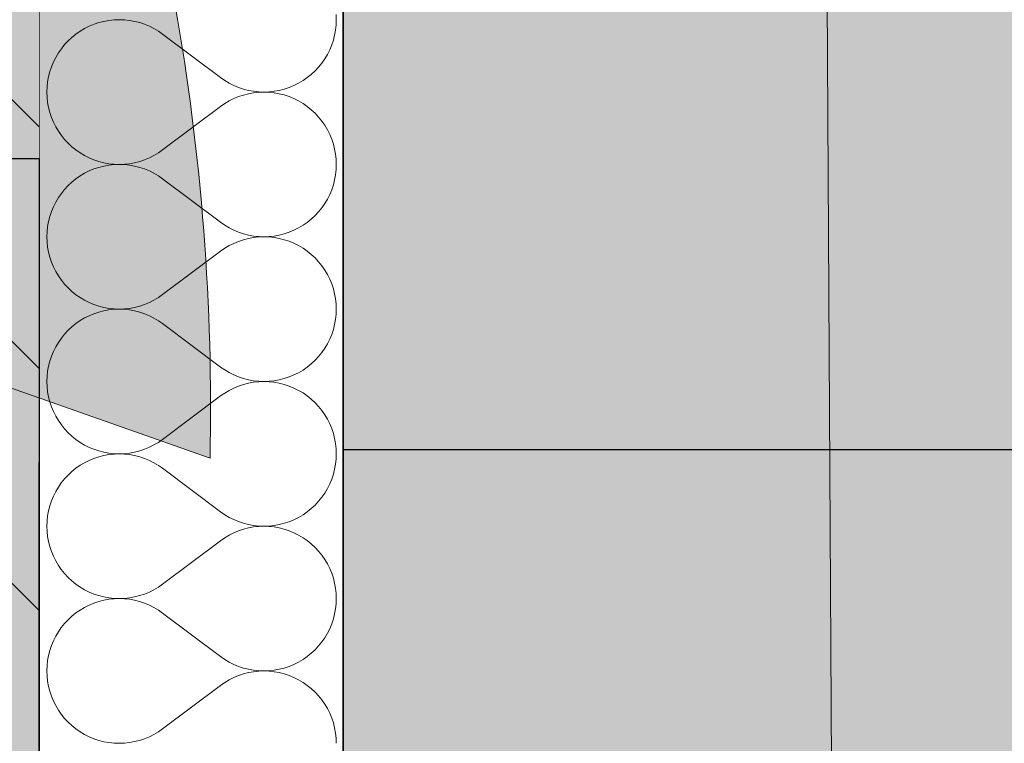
# Model space of a CAD drawing. Header units: millimetres. Extents: x -40276 to 214973, y -147941 to 35228.
# Tile 216 of 256: x -332 to 186, y 12152 to 12533. Entities that reach past the tile are written whole.
import ezdxf

# ---------------------------------------------------------------- set-up
doc = ezdxf.new("R2010")
doc.units = ezdxf.units.MM
doc.header["$MEASUREMENT"] = 0
doc.linetypes.add('Wipeout_Contour', pattern=[1000, 0, -1000])
for name, color, linetype in [('1._POHLED ZÁPADNÍ_2_0_plochy', 7, 'Continuous'), ('1._POHLED ZÁPADNÍ_2_akustické prvky', 7, 'Continuous'), ('1._POHLED ZÁPADNÍ_2_BT_ortho', 7, 'Continuous'), ('1._POHLED ZÁPADNÍ_2_Konstrukce - nosné', 7, 'Continuous'), ('1._POHLED ZÁPADNÍ_2_Kresby a obrázky', 7, 'Continuous'), ('1._POHLED ZÁPADNÍ_2_Nové_Konstrukce - nenosné', 7, 'Continuous'), ('1._POHLED ZÁPADNÍ_2_Nové_Výplně - Povrchové', 7, 'Continuous'), ('1._POHLED ZÁPADNÍ_2_Nové_Výplně – Řezové', 7, 'Continuous'), ('1._POHLED ZÁPADNÍ_2_Situace - terén', 7, 'Continuous'), ('1._POHLED ZÁPADNÍ_2_TZB - elektroinstalace', 7, 'Continuous'), ('1._POHLED ZÁPADNÍ_2_Výplně – Řezové', 7, 'Continuous')]:
    doc.layers.add(name, color=color, linetype=linetype)
doc.linetypes.add('Elektřina - Sdělovací kabely - CETIN', pattern='A,0,[6,C.3 Koordinační situační výkres1.Shx,S=0.238095,R=0,X=0,Y=-3.25261e-19],-33,0', length=33)

# ---------------------------------------------------------------- blocks, each defined once
blk = doc.blocks.new('*X16', base_point=(-42174.69, -26223.67))
at = {"layer": '1._POHLED ZÁPADNÍ_2_Nové_Výplně – Řezové', "color": 21, "linetype": 'Continuous', "lineweight": 20, "true_color": 0xffaaaa}
for p, q in [((-165.39, 12533.34), (-165.49, 12536.06)), ((-292.97, 12530.94), (-295.49, 12529.91)), ((-290.39, 12531.8), (-292.97, 12530.94)), ((-287.76, 12532.47), (-290.39, 12531.8)), ((-285.08, 12532.96), (-287.76, 12532.47)), ((-282.37, 12533.24), (-285.08, 12532.96)), ((-279.65, 12533.34), (-282.37, 12533.24)), ((-276.94, 12533.24), (-279.65, 12533.34)), ((-274.23, 12532.95), (-276.94, 12533.24)), ((-271.55, 12532.46), (-274.23, 12532.95)), ((-268.92, 12531.79), (-271.55, 12532.46)), ((-266.34, 12530.93), (-268.92, 12531.79)), ((-263.83, 12529.88), (-266.34, 12530.93)), ((-165.78, 12527.91), (-165.49, 12530.62)), ((-165.49, 12530.62), (-165.39, 12533.34)), ((-302.5, 12525.75), (-304.62, 12524.04)), ((-300.26, 12527.3), (-302.5, 12525.75)), ((-297.92, 12528.69), (-300.26, 12527.3)), ((-295.49, 12529.91), (-297.92, 12528.69)), ((-261.39, 12528.66), (-263.83, 12529.88)), ((-259.06, 12527.27), (-261.39, 12528.66)), ((-256.82, 12525.72), (-259.06, 12527.27)), ((-226.35, 12502.86), (-256.82, 12525.72)), ((-166.26, 12525.24), (-165.78, 12527.91)), ((-308.46, 12520.2), (-310.17, 12518.08)), ((-306.61, 12522.19), (-308.46, 12520.2)), ((-304.62, 12524.04), (-306.61, 12522.19)), ((-167.8, 12520.02), (-166.94, 12522.6)), ((-166.94, 12522.6), (-166.26, 12525.24)), ((-311.72, 12515.85), (-313.11, 12513.51)), ((-310.17, 12518.08), (-311.72, 12515.85)), ((-171.45, 12512.73), (-170.06, 12515.07)), ((-170.06, 12515.07), (-168.84, 12517.51)), ((-168.84, 12517.51), (-167.8, 12520.02)), ((-314.33, 12511.08), (-315.37, 12508.56)), ((-313.11, 12513.51), (-314.33, 12511.08)), ((-174.71, 12508.38), (-173, 12510.5)), ((-173, 12510.5), (-171.45, 12512.73)), ((-316.23, 12505.98), (-316.9, 12503.35)), ((-315.37, 12508.56), (-316.23, 12505.98)), ((-178.55, 12504.54), (-176.56, 12506.39)), ((-176.56, 12506.39), (-174.71, 12508.38)), ((-317.39, 12500.67), (-317.68, 12497.96)), ((-316.9, 12503.35), (-317.39, 12500.67)), ((-226.35, 12502.86), (-224.11, 12501.31)), ((-224.11, 12501.31), (-221.77, 12499.92)), ((-221.77, 12499.92), (-219.34, 12498.7)), ((-187.68, 12498.68), (-185.25, 12499.89)), ((-185.25, 12499.89), (-182.91, 12501.28)), ((-182.91, 12501.28), (-180.67, 12502.83)), ((-180.67, 12502.83), (-178.55, 12504.54)), ((-317.68, 12497.96), (-317.77, 12495.25)), ((-317.77, 12495.25), (-317.68, 12492.53)), ((-219.34, 12498.7), (-216.83, 12497.66)), ((-216.83, 12497.66), (-214.25, 12496.79)), ((-214.25, 12496.79), (-211.61, 12496.12)), ((-211.61, 12494.37), (-214.25, 12493.69)), ((-211.61, 12496.12), (-208.94, 12495.63)), ((-208.94, 12494.85), (-211.61, 12494.37)), ((-208.94, 12495.63), (-206.23, 12495.34)), ((-206.23, 12495.14), (-208.94, 12494.85)), ((-206.23, 12495.34), (-203.51, 12495.24)), ((-203.51, 12495.24), (-206.23, 12495.14)), ((-203.51, 12495.24), (-200.79, 12495.34)), ((-200.79, 12495.15), (-203.51, 12495.24)), ((-200.79, 12495.34), (-198.09, 12495.63)), ((-198.09, 12494.86), (-200.79, 12495.15)), ((-198.09, 12495.63), (-195.41, 12496.11)), ((-195.41, 12494.38), (-198.09, 12494.86)), ((-195.41, 12496.11), (-192.78, 12496.78)), ((-192.78, 12493.71), (-195.41, 12494.38)), ((-192.78, 12496.78), (-190.19, 12497.64)), ((-190.19, 12497.64), (-187.68, 12498.68)), ((-317.68, 12492.53), (-317.39, 12489.82)), ((-317.39, 12489.82), (-316.9, 12487.14)), ((-224.11, 12489.18), (-226.35, 12487.62)), ((-221.77, 12490.57), (-224.11, 12489.18)), ((-219.34, 12491.79), (-221.77, 12490.57)), ((-216.83, 12492.83), (-219.34, 12491.79)), ((-214.25, 12493.69), (-216.83, 12492.83)), ((-190.19, 12492.85), (-192.78, 12493.71)), ((-187.68, 12491.81), (-190.19, 12492.85)), ((-185.25, 12490.59), (-187.68, 12491.81)), ((-182.91, 12489.2), (-185.25, 12490.59)), ((-180.67, 12487.65), (-182.91, 12489.2)), ((-316.9, 12487.14), (-316.23, 12484.51)), ((-316.23, 12484.51), (-315.37, 12481.93)), ((-226.35, 12487.62), (-256.82, 12464.77)), ((-178.55, 12485.95), (-180.67, 12487.65)), ((-176.56, 12484.09), (-178.55, 12485.95)), ((-174.71, 12482.1), (-176.56, 12484.09)), ((-315.37, 12481.93), (-314.33, 12479.41)), ((-314.33, 12479.41), (-313.11, 12476.98)), ((-173, 12479.98), (-174.71, 12482.1)), ((-171.45, 12477.75), (-173, 12479.98)), ((-313.11, 12476.98), (-311.72, 12474.64)), ((-311.72, 12474.64), (-310.17, 12472.41)), ((-170.06, 12475.41), (-171.45, 12477.75)), ((-168.84, 12472.98), (-170.06, 12475.41)), ((-310.17, 12472.41), (-308.46, 12470.29)), ((-308.46, 12470.29), (-306.61, 12468.3)), ((-306.61, 12468.3), (-304.62, 12466.45)), ((-167.8, 12470.46), (-168.84, 12472.98)), ((-166.94, 12467.88), (-167.8, 12470.46)), ((-304.62, 12466.45), (-302.5, 12464.74)), ((-302.5, 12464.74), (-300.26, 12463.19)), ((-300.26, 12463.19), (-297.92, 12461.8)), ((-261.4, 12461.82), (-259.06, 12463.21)), ((-259.06, 12463.21), (-256.82, 12464.77)), ((-166.27, 12465.25), (-166.94, 12467.88)), ((-165.78, 12462.57), (-166.27, 12465.25)), ((-297.92, 12461.8), (-295.49, 12460.59)), ((-295.49, 12460.59), (-292.98, 12459.55)), ((-292.98, 12459.55), (-290.39, 12458.69)), ((-290.39, 12458.69), (-287.76, 12458.02)), ((-287.76, 12458.02), (-285.08, 12457.53)), ((-274.23, 12457.54), (-271.56, 12458.03)), ((-271.56, 12458.03), (-268.92, 12458.7)), ((-268.92, 12458.7), (-266.34, 12459.56)), ((-266.34, 12459.56), (-263.83, 12460.6)), ((-263.83, 12460.6), (-261.4, 12461.82)), ((-165.49, 12459.87), (-165.78, 12462.57)), ((-165.39, 12457.15), (-165.49, 12459.87)), ((-295.49, 12453.71), (-297.92, 12452.5)), ((-292.98, 12454.75), (-295.49, 12453.71)), ((-290.39, 12455.61), (-292.98, 12454.75)), ((-287.76, 12456.28), (-290.39, 12455.61)), ((-285.08, 12456.77), (-287.76, 12456.28)), ((-285.08, 12457.53), (-282.38, 12457.25)), ((-282.38, 12457.05), (-285.08, 12456.77)), ((-282.38, 12457.25), (-279.66, 12457.15)), ((-279.66, 12457.15), (-282.38, 12457.05)), ((-279.66, 12457.15), (-276.94, 12457.25)), ((-276.94, 12457.05), (-279.66, 12457.15)), ((-276.94, 12457.25), (-274.23, 12457.54)), ((-274.23, 12456.76), (-276.94, 12457.05)), ((-271.56, 12456.27), (-274.23, 12456.76)), ((-268.92, 12455.6), (-271.56, 12456.27)), ((-266.34, 12454.74), (-268.92, 12455.6)), ((-263.83, 12453.69), (-266.34, 12454.74)), ((-261.4, 12452.47), (-263.83, 12453.69)), ((-165.78, 12451.72), (-165.49, 12454.43)), ((-165.49, 12454.43), (-165.39, 12457.15)), ((-304.62, 12447.85), (-306.61, 12446)), ((-302.5, 12449.56), (-304.62, 12447.85)), ((-300.26, 12451.11), (-302.5, 12449.56)), ((-297.92, 12452.5), (-300.26, 12451.11)), ((-259.06, 12451.08), (-261.4, 12452.47)), ((-256.82, 12449.53), (-259.06, 12451.08)), ((-226.35, 12426.67), (-256.82, 12449.53)), ((-166.94, 12446.41), (-166.27, 12449.05)), ((-166.27, 12449.05), (-165.78, 12451.72)), ((-308.46, 12444.01), (-310.17, 12441.89)), ((-306.61, 12446), (-308.46, 12444.01)), ((-168.84, 12441.32), (-167.8, 12443.83)), ((-167.8, 12443.83), (-166.94, 12446.41)), ((-313.11, 12437.32), (-314.33, 12434.89)), ((-311.72, 12439.66), (-313.11, 12437.32)), ((-310.17, 12441.89), (-311.72, 12439.66)), ((-171.45, 12436.54), (-170.06, 12438.88)), ((-170.06, 12438.88), (-168.84, 12441.32)), ((-315.37, 12432.37), (-316.23, 12429.79)), ((-314.33, 12434.89), (-315.37, 12432.37)), ((-176.56, 12430.2), (-174.71, 12432.19)), ((-174.71, 12432.19), (-173, 12434.31)), ((-173, 12434.31), (-171.45, 12436.54)), ((-316.91, 12427.16), (-317.39, 12424.48)), ((-316.23, 12429.79), (-316.91, 12427.16)), ((-180.67, 12426.64), (-178.55, 12428.35)), ((-178.55, 12428.35), (-176.56, 12430.2)), ((-317.68, 12421.77), (-317.78, 12419.06)), ((-317.39, 12424.48), (-317.68, 12421.77)), ((-226.35, 12426.67), (-224.11, 12425.12)), ((-224.11, 12425.12), (-221.78, 12423.73)), ((-221.78, 12423.73), (-219.34, 12422.51)), ((-219.34, 12422.51), (-216.83, 12421.47)), ((-190.2, 12421.45), (-187.68, 12422.49)), ((-187.68, 12422.49), (-185.25, 12423.7)), ((-185.25, 12423.7), (-182.91, 12425.09)), ((-182.91, 12425.09), (-180.67, 12426.64)), ((-317.78, 12419.06), (-317.68, 12416.34)), ((-216.83, 12416.64), (-219.34, 12415.6)), ((-216.83, 12421.47), (-214.25, 12420.6)), ((-214.25, 12417.5), (-216.83, 12416.64)), ((-214.25, 12420.6), (-211.62, 12419.93)), ((-211.62, 12418.18), (-214.25, 12417.5)), ((-211.62, 12419.93), (-208.94, 12419.44)), ((-208.94, 12418.66), (-211.62, 12418.18)), ((-208.94, 12419.44), (-206.23, 12419.15)), ((-206.23, 12418.95), (-208.94, 12418.66)), ((-206.23, 12419.15), (-203.52, 12419.05)), ((-203.52, 12419.05), (-206.23, 12418.95)), ((-203.52, 12419.05), (-200.8, 12419.15)), ((-200.8, 12418.96), (-203.52, 12419.05)), ((-200.8, 12419.15), (-198.09, 12419.44)), ((-198.09, 12418.67), (-200.8, 12418.96)), ((-198.09, 12419.44), (-195.41, 12419.92)), ((-195.41, 12418.19), (-198.09, 12418.67)), ((-195.41, 12419.92), (-192.78, 12420.59)), ((-192.78, 12417.51), (-195.41, 12418.19)), ((-192.78, 12420.59), (-190.2, 12421.45)), ((-190.2, 12416.66), (-192.78, 12417.51)), ((-187.68, 12415.62), (-190.2, 12416.66)), ((-317.68, 12416.34), (-317.39, 12413.63)), ((-317.39, 12413.63), (-316.91, 12410.95)), ((-226.35, 12411.43), (-256.83, 12388.58)), ((-224.12, 12412.99), (-226.35, 12411.43)), ((-221.78, 12414.38), (-224.12, 12412.99)), ((-219.34, 12415.6), (-221.78, 12414.38)), ((-185.25, 12414.4), (-187.68, 12415.62)), ((-182.91, 12413.01), (-185.25, 12414.4)), ((-180.67, 12411.46), (-182.91, 12413.01)), ((-178.55, 12409.76), (-180.67, 12411.46)), ((-316.91, 12410.95), (-316.23, 12408.32)), ((-316.23, 12408.32), (-315.37, 12405.74)), ((-176.56, 12407.9), (-178.55, 12409.76)), ((-174.71, 12405.91), (-176.56, 12407.9)), ((-315.37, 12405.74), (-314.33, 12403.22)), ((-314.33, 12403.22), (-313.11, 12400.79)), ((-173, 12403.79), (-174.71, 12405.91)), ((-171.45, 12401.56), (-173, 12403.79)), ((-170.06, 12399.22), (-171.45, 12401.56)), ((-313.11, 12400.79), (-311.73, 12398.45)), ((-311.73, 12398.45), (-310.17, 12396.22)), ((-310.17, 12396.22), (-308.47, 12394.1)), ((-168.84, 12396.79), (-170.06, 12399.22)), ((-167.8, 12394.27), (-168.84, 12396.79)), ((-308.47, 12394.1), (-306.61, 12392.11)), ((-306.61, 12392.11), (-304.62, 12390.26)), ((-166.94, 12391.69), (-167.8, 12394.27)), ((-166.27, 12389.06), (-166.94, 12391.69)), ((-304.62, 12390.26), (-302.5, 12388.55)), ((-302.5, 12388.55), (-300.27, 12387)), ((-300.27, 12387), (-297.92, 12385.61)), ((-297.92, 12385.61), (-295.49, 12384.39)), ((-263.83, 12384.41), (-261.4, 12385.63)), ((-261.4, 12385.63), (-259.06, 12387.02)), ((-259.06, 12387.02), (-256.83, 12388.58)), ((-165.78, 12386.38), (-166.27, 12389.06)), ((-165.49, 12383.68), (-165.78, 12386.38)), ((-295.49, 12384.39), (-292.98, 12383.35)), ((-292.98, 12383.35), (-290.4, 12382.5)), ((-290.4, 12382.5), (-287.76, 12381.83)), ((-287.76, 12381.83), (-285.08, 12381.34)), ((-285.08, 12380.57), (-287.76, 12380.09)), ((-285.08, 12381.34), (-282.38, 12381.05)), ((-282.38, 12380.86), (-285.08, 12380.57)), ((-282.38, 12381.05), (-279.66, 12380.96)), ((-279.66, 12380.96), (-282.38, 12380.86)), ((-279.66, 12380.96), (-276.94, 12381.06)), ((-276.94, 12380.86), (-279.66, 12380.96)), ((-276.94, 12381.06), (-274.23, 12381.35)), ((-274.23, 12380.57), (-276.94, 12380.86)), ((-274.23, 12381.35), (-271.56, 12381.84)), ((-271.56, 12380.08), (-274.23, 12380.57)), ((-271.56, 12381.84), (-268.92, 12382.51)), ((-268.92, 12382.51), (-266.34, 12383.37)), ((-266.34, 12383.37), (-263.83, 12384.41)), ((-165.4, 12380.96), (-165.49, 12383.68)), ((-165.49, 12378.24), (-165.4, 12380.96)), ((-297.93, 12376.31), (-300.27, 12374.92)), ((-295.49, 12377.52), (-297.93, 12376.31)), ((-292.98, 12378.56), (-295.49, 12377.52)), ((-290.4, 12379.42), (-292.98, 12378.56)), ((-287.76, 12380.09), (-290.4, 12379.42)), ((-268.92, 12379.41), (-271.56, 12380.08)), ((-266.34, 12378.55), (-268.92, 12379.41)), ((-263.83, 12377.5), (-266.34, 12378.55)), ((-261.4, 12376.28), (-263.83, 12377.5)), ((-259.06, 12374.89), (-261.4, 12376.28)), ((-166.27, 12372.86), (-165.78, 12375.53)), ((-165.78, 12375.53), (-165.49, 12378.24)), ((-306.61, 12369.81), (-308.47, 12367.82)), ((-304.62, 12371.66), (-306.61, 12369.81)), ((-302.5, 12373.37), (-304.62, 12371.66)), ((-300.27, 12374.92), (-302.5, 12373.37)), ((-256.83, 12373.34), (-259.06, 12374.89)), ((-226.35, 12350.48), (-256.83, 12373.34)), ((-167.8, 12367.64), (-166.94, 12370.22)), ((-166.94, 12370.22), (-166.27, 12372.86)), ((-310.17, 12365.7), (-311.73, 12363.47)), ((-308.47, 12367.82), (-310.17, 12365.7)), ((-170.06, 12362.69), (-168.84, 12365.13)), ((-168.84, 12365.13), (-167.8, 12367.64)), ((-313.11, 12361.13), (-314.33, 12358.7)), ((-311.73, 12363.47), (-313.11, 12361.13)), ((-173, 12358.12), (-171.45, 12360.35)), ((-171.45, 12360.35), (-170.06, 12362.69)), ((-315.37, 12356.18), (-316.23, 12353.6)), ((-314.33, 12358.7), (-315.37, 12356.18)), ((-176.56, 12354.01), (-174.71, 12356)), ((-174.71, 12356), (-173, 12358.12)), ((-316.91, 12350.97), (-317.39, 12348.29)), ((-316.23, 12353.6), (-316.91, 12350.97)), ((-226.35, 12350.48), (-224.12, 12348.93)), ((-182.91, 12348.9), (-180.67, 12350.45)), ((-180.67, 12350.45), (-178.56, 12352.16)), ((-178.56, 12352.16), (-176.56, 12354.01)), ((-317.68, 12345.58), (-317.78, 12342.86)), ((-317.39, 12348.29), (-317.68, 12345.58)), ((-224.12, 12348.93), (-221.78, 12347.54)), ((-221.78, 12347.54), (-219.35, 12346.32)), ((-219.35, 12346.32), (-216.83, 12345.27)), ((-216.83, 12345.27), (-214.25, 12344.41)), ((-214.25, 12344.41), (-211.62, 12343.74)), ((-195.42, 12343.73), (-192.78, 12344.4)), ((-192.78, 12344.4), (-190.2, 12345.26)), ((-190.2, 12345.26), (-187.68, 12346.3)), ((-187.68, 12346.3), (-185.25, 12347.51)), ((-185.25, 12347.51), (-182.91, 12348.9)), ((-317.78, 12342.86), (-317.68, 12340.15)), ((-317.68, 12340.15), (-317.39, 12337.44)), ((-219.35, 12339.41), (-221.78, 12338.19)), ((-216.83, 12340.45), (-219.35, 12339.41)), ((-214.25, 12341.31), (-216.83, 12340.45)), ((-211.62, 12341.99), (-214.25, 12341.31)), ((-211.62, 12343.74), (-208.94, 12343.25)), ((-208.94, 12342.47), (-211.62, 12341.99)), ((-208.94, 12343.25), (-206.24, 12342.96)), ((-206.24, 12342.76), (-208.94, 12342.47)), ((-206.24, 12342.96), (-203.52, 12342.86)), ((-203.52, 12342.86), (-206.24, 12342.76)), ((-203.52, 12342.86), (-200.8, 12342.96)), ((-200.8, 12342.77), (-203.52, 12342.86)), ((-200.8, 12342.96), (-198.09, 12343.25)), ((-198.09, 12342.48), (-200.8, 12342.77)), ((-198.09, 12343.25), (-195.42, 12343.73)), ((-195.42, 12342), (-198.09, 12342.48)), ((-192.78, 12341.32), (-195.42, 12342)), ((-190.2, 12340.47), (-192.78, 12341.32)), ((-187.68, 12339.43), (-190.2, 12340.47)), ((-185.25, 12338.21), (-187.68, 12339.43)), ((-317.39, 12337.44), (-316.91, 12334.76)), ((-316.91, 12334.76), (-316.23, 12332.13)), ((-226.35, 12335.24), (-256.83, 12312.39)), ((-224.12, 12336.8), (-226.35, 12335.24)), ((-221.78, 12338.19), (-224.12, 12336.8)), ((-182.91, 12336.82), (-185.25, 12338.21)), ((-180.67, 12335.27), (-182.91, 12336.82)), ((-178.56, 12333.57), (-180.67, 12335.27)), ((-176.56, 12331.71), (-178.56, 12333.57)), ((-316.23, 12332.13), (-315.38, 12329.55)), ((-315.38, 12329.55), (-314.33, 12327.03)), ((-174.71, 12329.72), (-176.56, 12331.71)), ((-173, 12327.6), (-174.71, 12329.72)), ((-314.33, 12327.03), (-313.12, 12324.6)), ((-313.12, 12324.6), (-311.73, 12322.26)), ((-171.45, 12325.37), (-173, 12327.6)), ((-170.06, 12323.03), (-171.45, 12325.37)), ((-311.73, 12322.26), (-310.17, 12320.03)), ((-310.17, 12320.03), (-308.47, 12317.91)), ((-168.84, 12320.6), (-170.06, 12323.03)), ((-167.8, 12318.08), (-168.84, 12320.6)), ((-166.94, 12315.5), (-167.8, 12318.08)), ((-308.47, 12317.91), (-306.61, 12315.92)), ((-306.61, 12315.92), (-304.62, 12314.07)), ((-304.62, 12314.07), (-302.5, 12312.36)), ((-166.27, 12312.87), (-166.94, 12315.5)), ((-165.79, 12310.19), (-166.27, 12312.87)), ((-302.5, 12312.36), (-300.27, 12310.81)), ((-300.27, 12310.81), (-297.93, 12309.42)), ((-297.93, 12309.42), (-295.49, 12308.2)), ((-295.49, 12308.2), (-292.98, 12307.16)), ((-266.34, 12307.18), (-263.83, 12308.22)), ((-263.83, 12308.22), (-261.4, 12309.44)), ((-261.4, 12309.44), (-259.06, 12310.83)), ((-259.06, 12310.83), (-256.83, 12312.39)), ((-165.5, 12307.48), (-165.79, 12310.19)), ((-292.98, 12302.37), (-295.49, 12301.33)), ((-292.98, 12307.16), (-290.4, 12306.31)), ((-290.4, 12303.23), (-292.98, 12302.37)), ((-290.4, 12306.31), (-287.76, 12305.63)), ((-287.76, 12303.9), (-290.4, 12303.23)), ((-287.76, 12305.63), (-285.08, 12305.15)), ((-285.08, 12304.38), (-287.76, 12303.9)), ((-285.08, 12305.15), (-282.38, 12304.86)), ((-282.38, 12304.67), (-285.08, 12304.38)), ((-282.38, 12304.86), (-279.66, 12304.77)), ((-279.66, 12304.77), (-282.38, 12304.67)), ((-279.66, 12304.77), (-276.94, 12304.87)), ((-276.94, 12304.67), (-279.66, 12304.77)), ((-276.94, 12304.87), (-274.24, 12305.16)), ((-274.24, 12304.38), (-276.94, 12304.67)), ((-274.24, 12305.16), (-271.56, 12305.64)), ((-271.56, 12303.89), (-274.24, 12304.38)), ((-271.56, 12305.64), (-268.92, 12306.32)), ((-268.92, 12303.22), (-271.56, 12303.89)), ((-268.92, 12306.32), (-266.34, 12307.18)), ((-266.34, 12302.36), (-268.92, 12303.22)), ((-165.4, 12304.77), (-165.5, 12307.48)), ((-165.5, 12302.05), (-165.4, 12304.77)), ((-300.27, 12298.73), (-302.5, 12297.18)), ((-297.93, 12300.12), (-300.27, 12298.73)), ((-295.49, 12301.33), (-297.93, 12300.12)), ((-263.83, 12301.31), (-266.34, 12302.36)), ((-261.4, 12300.09), (-263.83, 12301.31)), ((-259.06, 12298.7), (-261.4, 12300.09)), ((-256.83, 12297.15), (-259.06, 12298.7)), ((-166.27, 12296.66), (-165.79, 12299.34)), ((-165.79, 12299.34), (-165.5, 12302.05)), ((-306.61, 12293.62), (-308.47, 12291.63)), ((-304.62, 12295.47), (-306.61, 12293.62)), ((-302.5, 12297.18), (-304.62, 12295.47)), ((-226.35, 12274.29), (-256.83, 12297.15)), ((-167.8, 12291.45), (-166.94, 12294.03)), ((-166.94, 12294.03), (-166.27, 12296.66)), ((-311.73, 12287.28), (-313.12, 12284.94)), ((-310.18, 12289.51), (-311.73, 12287.28)), ((-308.47, 12291.63), (-310.18, 12289.51)), ((-170.06, 12286.5), (-168.84, 12288.93)), ((-168.84, 12288.93), (-167.8, 12291.45)), ((-314.33, 12282.51), (-315.38, 12279.99)), ((-313.12, 12284.94), (-314.33, 12282.51)), ((-174.71, 12279.81), (-173, 12281.93)), ((-173, 12281.93), (-171.45, 12284.16)), ((-171.45, 12284.16), (-170.06, 12286.5)), ((-316.24, 12277.41), (-316.91, 12274.78)), ((-315.38, 12279.99), (-316.24, 12277.41)), ((-178.56, 12275.97), (-176.57, 12277.82)), ((-176.57, 12277.82), (-174.71, 12279.81)), ((-317.39, 12272.1), (-317.68, 12269.39)), ((-316.91, 12274.78), (-317.39, 12272.1)), ((-226.35, 12274.29), (-224.12, 12272.74)), ((-224.12, 12272.74), (-221.78, 12271.35)), ((-221.78, 12271.35), (-219.35, 12270.13)), ((-187.69, 12270.11), (-185.25, 12271.32)), ((-185.25, 12271.32), (-182.91, 12272.71)), ((-182.91, 12272.71), (-180.68, 12274.26)), ((-180.68, 12274.26), (-178.56, 12275.97)), ((-317.68, 12269.39), (-317.78, 12266.67)), ((-317.78, 12266.67), (-317.68, 12263.96)), ((-219.35, 12270.13), (-216.84, 12269.08)), ((-216.84, 12269.08), (-214.26, 12268.22)), ((-214.26, 12268.22), (-211.62, 12267.55)), ((-211.62, 12267.55), (-208.94, 12267.06)), ((-208.94, 12266.28), (-211.62, 12265.8)), ((-208.94, 12267.06), (-206.24, 12266.77)), ((-206.24, 12266.57), (-208.94, 12266.28)), ((-206.24, 12266.77), (-203.52, 12266.67)), ((-203.52, 12266.67), (-206.24, 12266.57)), ((-203.52, 12266.67), (-200.8, 12266.77)), ((-200.8, 12266.58), (-203.52, 12266.67)), ((-200.8, 12266.77), (-198.1, 12267.06)), ((-198.1, 12266.29), (-200.8, 12266.58)), ((-198.1, 12267.06), (-195.42, 12267.54)), ((-195.42, 12265.81), (-198.1, 12266.29)), ((-195.42, 12267.54), (-192.78, 12268.21)), ((-192.78, 12268.21), (-190.2, 12269.07)), ((-190.2, 12269.07), (-187.69, 12270.11)), ((-317.68, 12263.96), (-317.39, 12261.25)), ((-317.39, 12261.25), (-316.91, 12258.57)), ((-221.78, 12262), (-224.12, 12260.61)), ((-219.35, 12263.22), (-221.78, 12262)), ((-216.84, 12264.26), (-219.35, 12263.22)), ((-214.26, 12265.12), (-216.84, 12264.26)), ((-211.62, 12265.8), (-214.26, 12265.12)), ((-192.78, 12265.13), (-195.42, 12265.81)), ((-190.2, 12264.28), (-192.78, 12265.13)), ((-187.69, 12263.24), (-190.2, 12264.28)), ((-185.25, 12262.02), (-187.69, 12263.24)), ((-182.91, 12260.63), (-185.25, 12262.02)), ((-316.91, 12258.57), (-316.24, 12255.94)), ((-316.24, 12255.94), (-315.38, 12253.36)), ((-226.35, 12259.05), (-256.83, 12236.2)), ((-224.12, 12260.61), (-226.35, 12259.05)), ((-180.68, 12259.08), (-182.91, 12260.63)), ((-178.56, 12257.37), (-180.68, 12259.08)), ((-176.57, 12255.52), (-178.56, 12257.37)), ((-315.38, 12253.36), (-314.34, 12250.84)), ((-314.34, 12250.84), (-313.12, 12248.41)), ((-174.71, 12253.53), (-176.57, 12255.52)), ((-173, 12251.41), (-174.71, 12253.53)), ((-171.45, 12249.18), (-173, 12251.41)), ((-313.12, 12248.41), (-311.73, 12246.07)), ((-311.73, 12246.07), (-310.18, 12243.84)), ((-170.06, 12246.84), (-171.45, 12249.18)), ((-168.85, 12244.41), (-170.06, 12246.84)), ((-310.18, 12243.84), (-308.47, 12241.72)), ((-308.47, 12241.72), (-306.61, 12239.73)), ((-167.8, 12241.89), (-168.85, 12244.41)), ((-166.94, 12239.31), (-167.8, 12241.89)), ((-306.61, 12239.73), (-304.62, 12237.87)), ((-304.62, 12237.87), (-302.5, 12236.17)), ((-302.5, 12236.17), (-300.27, 12234.62)), ((-259.06, 12234.64), (-256.83, 12236.2)), ((-166.27, 12236.68), (-166.94, 12239.31)), ((-165.79, 12234), (-166.27, 12236.68)), ((-300.27, 12234.62), (-297.93, 12233.23)), ((-297.93, 12233.23), (-295.5, 12232.01)), ((-295.5, 12232.01), (-292.98, 12230.97)), ((-292.98, 12230.97), (-290.4, 12230.12)), ((-290.4, 12230.12), (-287.76, 12229.44)), ((-271.56, 12229.45), (-268.93, 12230.13)), ((-268.93, 12230.13), (-266.35, 12230.99)), ((-266.35, 12230.99), (-263.83, 12232.03)), ((-263.83, 12232.03), (-261.4, 12233.25)), ((-261.4, 12233.25), (-259.06, 12234.64)), ((-165.5, 12231.29), (-165.79, 12234)), ((-165.4, 12228.58), (-165.5, 12231.29)), ((-295.5, 12225.14), (-297.93, 12223.93)), ((-292.98, 12226.18), (-295.5, 12225.14)), ((-290.4, 12227.04), (-292.98, 12226.18)), ((-287.76, 12227.71), (-290.4, 12227.04)), ((-287.76, 12229.44), (-285.09, 12228.96)), ((-285.09, 12228.19), (-287.76, 12227.71)), ((-285.09, 12228.96), (-282.38, 12228.67)), ((-282.38, 12228.48), (-285.09, 12228.19)), ((-282.38, 12228.67), (-279.66, 12228.58)), ((-279.66, 12228.58), (-282.38, 12228.48)), ((-279.66, 12228.58), (-276.94, 12228.68)), ((-276.94, 12228.48), (-279.66, 12228.58)), ((-276.94, 12228.68), (-274.24, 12228.97)), ((-274.24, 12228.19), (-276.94, 12228.48)), ((-274.24, 12228.97), (-271.56, 12229.45)), ((-271.56, 12227.7), (-274.24, 12228.19)), ((-268.93, 12227.03), (-271.56, 12227.7)), ((-266.35, 12226.17), (-268.93, 12227.03)), ((-263.83, 12225.12), (-266.35, 12226.17)), ((-261.4, 12223.9), (-263.83, 12225.12)), ((-165.79, 12223.15), (-165.5, 12225.86)), ((-165.5, 12225.86), (-165.4, 12228.58)), ((-302.5, 12220.99), (-304.62, 12219.28)), ((-300.27, 12222.54), (-302.5, 12220.99)), ((-297.93, 12223.93), (-300.27, 12222.54)), ((-259.06, 12222.51), (-261.4, 12223.9)), ((-256.83, 12220.96), (-259.06, 12222.51)), ((-226.35, 12198.1), (-256.83, 12220.96)), ((-166.95, 12217.84), (-166.27, 12220.47)), ((-166.27, 12220.47), (-165.79, 12223.15)), ((-308.47, 12215.44), (-310.18, 12213.32)), ((-306.62, 12217.43), (-308.47, 12215.44)), ((-304.62, 12219.28), (-306.62, 12217.43)), ((-168.85, 12212.74), (-167.8, 12215.26)), ((-167.8, 12215.26), (-166.95, 12217.84)), ((-311.73, 12211.09), (-313.12, 12208.75)), ((-310.18, 12213.32), (-311.73, 12211.09)), ((-171.45, 12207.97), (-170.06, 12210.31)), ((-170.06, 12210.31), (-168.85, 12212.74)), ((-314.34, 12206.32), (-315.38, 12203.8)), ((-313.12, 12208.75), (-314.34, 12206.32)), ((-174.71, 12203.62), (-173.01, 12205.74)), ((-173.01, 12205.74), (-171.45, 12207.97)), ((-316.24, 12201.22), (-316.91, 12198.58)), ((-315.38, 12203.8), (-316.24, 12201.22)), ((-180.68, 12198.07), (-178.56, 12199.78)), ((-178.56, 12199.78), (-176.57, 12201.63)), ((-176.57, 12201.63), (-174.71, 12203.62)), ((-317.39, 12195.91), (-317.69, 12193.2)), ((-316.91, 12198.58), (-317.39, 12195.91)), ((-226.35, 12198.1), (-224.12, 12196.55)), ((-224.12, 12196.55), (-221.78, 12195.16)), ((-221.78, 12195.16), (-219.35, 12193.94)), ((-219.35, 12193.94), (-216.84, 12192.89)), ((-190.2, 12192.88), (-187.69, 12193.92)), ((-187.69, 12193.92), (-185.25, 12195.13)), ((-185.25, 12195.13), (-182.91, 12196.52)), ((-182.91, 12196.52), (-180.68, 12198.07)), ((-317.69, 12193.2), (-317.78, 12190.48)), ((-317.78, 12190.48), (-317.69, 12187.76)), ((-216.84, 12192.89), (-214.26, 12192.03)), ((-214.26, 12188.93), (-216.84, 12188.07)), ((-214.26, 12192.03), (-211.62, 12191.36)), ((-211.62, 12189.6), (-214.26, 12188.93)), ((-211.62, 12191.36), (-208.94, 12190.87)), ((-208.94, 12190.09), (-211.62, 12189.6)), ((-208.94, 12190.87), (-206.24, 12190.58)), ((-206.24, 12190.38), (-208.94, 12190.09)), ((-206.24, 12190.58), (-203.52, 12190.48)), ((-203.52, 12190.48), (-206.24, 12190.38)), ((-203.52, 12190.48), (-200.8, 12190.58)), ((-200.8, 12190.39), (-203.52, 12190.48)), ((-200.8, 12190.58), (-198.1, 12190.87)), ((-198.1, 12190.1), (-200.8, 12190.39)), ((-198.1, 12190.87), (-195.42, 12191.35)), ((-195.42, 12189.61), (-198.1, 12190.1)), ((-195.42, 12191.35), (-192.78, 12192.02)), ((-192.78, 12188.94), (-195.42, 12189.61)), ((-192.78, 12192.02), (-190.2, 12192.88)), ((-190.2, 12188.09), (-192.78, 12188.94)), ((-317.69, 12187.76), (-317.39, 12185.06)), ((-317.39, 12185.06), (-316.91, 12182.38)), ((-224.12, 12184.42), (-226.35, 12182.86)), ((-221.78, 12185.81), (-224.12, 12184.42)), ((-219.35, 12187.03), (-221.78, 12185.81)), ((-216.84, 12188.07), (-219.35, 12187.03)), ((-187.69, 12187.05), (-190.2, 12188.09)), ((-185.25, 12185.83), (-187.69, 12187.05)), ((-182.91, 12184.44), (-185.25, 12185.83)), ((-180.68, 12182.89), (-182.91, 12184.44)), ((-316.91, 12182.38), (-316.24, 12179.75)), ((-316.24, 12179.75), (-315.38, 12177.17)), ((-226.35, 12182.86), (-256.83, 12160.01)), ((-178.56, 12181.18), (-180.68, 12182.89)), ((-176.57, 12179.33), (-178.56, 12181.18)), ((-174.71, 12177.34), (-176.57, 12179.33)), ((-315.38, 12177.17), (-314.34, 12174.65)), ((-314.34, 12174.65), (-313.12, 12172.22)), ((-173.01, 12175.22), (-174.71, 12177.34)), ((-171.45, 12172.99), (-173.01, 12175.22)), ((-170.07, 12170.65), (-171.45, 12172.99)), ((-313.12, 12172.22), (-311.73, 12169.88)), ((-311.73, 12169.88), (-310.18, 12167.65)), ((-310.18, 12167.65), (-308.47, 12165.53)), ((-168.85, 12168.22), (-170.07, 12170.65)), ((-167.81, 12165.7), (-168.85, 12168.22)), ((-308.47, 12165.53), (-306.62, 12163.54)), ((-306.62, 12163.54), (-304.62, 12161.68)), ((-166.95, 12163.12), (-167.81, 12165.7)), ((-166.27, 12160.49), (-166.95, 12163.12)), ((-304.62, 12161.68), (-302.51, 12159.98)), ((-302.51, 12159.98), (-300.27, 12158.43)), ((-300.27, 12158.43), (-297.93, 12157.04)), ((-261.4, 12157.06), (-259.06, 12158.45)), ((-259.06, 12158.45), (-256.83, 12160.01)), ((-165.79, 12157.81), (-166.27, 12160.49)), ((-165.5, 12155.1), (-165.79, 12157.81)), ((-297.93, 12157.04), (-295.5, 12155.82)), ((-295.5, 12155.82), (-292.98, 12154.78)), ((-292.98, 12154.78), (-290.4, 12153.93)), ((-290.4, 12153.93), (-287.77, 12153.25)), ((-287.77, 12153.25), (-285.09, 12152.77)), ((-285.09, 12152.77), (-282.38, 12152.48)), ((-282.38, 12152.48), (-279.66, 12152.39)), ((-279.66, 12152.39), (-276.94, 12152.49)), ((-276.94, 12152.49), (-274.24, 12152.78)), ((-274.24, 12152.78), (-271.56, 12153.26)), ((-271.56, 12153.26), (-268.93, 12153.94)), ((-268.93, 12153.94), (-266.35, 12154.8)), ((-266.35, 12154.8), (-263.83, 12155.84)), ((-263.83, 12155.84), (-261.4, 12157.06)), ((-165.4, 12152.38), (-165.5, 12155.1))]:
    blk.add_line(p, q, dxfattribs=at)

msp = doc.modelspace()

# ---------------------------------------------------------------- hatches: boundary and pattern name
at = {"layer": '1._POHLED ZÁPADNÍ_2_0_plochy', "linetype": 'Continuous', "lineweight": 20, "true_color": 0xffaaaa}
h = msp.add_hatch(dxfattribs=at)
h.set_pattern_fill('Izolační_tvárnice_0002', color=21, style=0, pattern_type=2)
h.set_pattern_definition([(315, (-10360.18, 9405.31), (63.6396, 63.6396), [])])
h.paths.add_polyline_path([(-10906.33, 18690.21), (-10970.68, 9084.15), (-20311.44, 10009.93), (-20479.41, 269.75), (-242.33, 419.76), (-238.38, 17796.01)])
at = {"layer": '1._POHLED ZÁPADNÍ_2_Nové_Výplně - Povrchové', "linetype": 'Continuous', "lineweight": 0, "true_color": 0xfed4d4}
for points in [[(-321.69, 8564.05), (848.31, 8564.05), (848.31, 14094.95), (-321.69, 14094.95)], [(-321.88, 8839.09), (848.31, 8839.09), (848.31, 12306.81), (-321.88, 12306.81)]]:
    msp.add_hatch(color=254, dxfattribs=at).paths.add_polyline_path(points)
at = {"layer": '1._POHLED ZÁPADNÍ_2_Nové_Výplně – Řezové', "linetype": 'Continuous', "lineweight": 0, "true_color": 0xf2b2b2}
msp.add_hatch(color=9, dxfattribs=at).paths.add_polyline_path([(-821.69, 12460.11), (-321.69, 12460.11), (-321.69, 12539.11), (-821.69, 12539.11)])
at = {"layer": '1._POHLED ZÁPADNÍ_2_Výplně – Řezové', "linetype": 'Continuous', "lineweight": 13}
msp.add_hatch(color=254, dxfattribs=at).paths.add_polyline_path([(-321.69, 12460.11), (-821.69, 12460.11), (-821.69, 10972.27), (-321.69, 10972.27)])

# ---------------------------------------------------------------- linework, layer by layer
at = {"layer": '1._POHLED ZÁPADNÍ_2_Konstrukce - nosné', "color": 7, "linetype": 'Continuous', "lineweight": 25}
msp.add_line((-321.69, 12460.11), (-421.69, 12460.11), dxfattribs=at)
at = {"layer": '1._POHLED ZÁPADNÍ_2_Nové_Konstrukce - nenosné', "color": 1, "linetype": 'Continuous', "lineweight": 25, "flags": 128}
for points in [[(-321.69, 8564.05), (848.31, 8564.05), (848.31, 13540.8), (-321.69, 13540.8)], [(-321.88, 8839.09), (848.31, 8839.09), (848.31, 12306.81), (-321.88, 12306.81)]]:
    msp.add_lwpolyline(points, close=True, dxfattribs=at)
at = {"layer": '1._POHLED ZÁPADNÍ_2_Situace - terén', "color": 8, "linetype": 'Continuous', "lineweight": 13, "flags": 128}
msp.add_lwpolyline([(-284.45, 17970.05), (-284.45, 10970.27), (-321.69, 10970.27), (-321.69, 17970.05)], close=True, dxfattribs=at)
at = {"layer": '1._POHLED ZÁPADNÍ_2_TZB - elektroinstalace', "color": 8, "linetype": 'Elektřina - Sdělovací kabely - CETIN', "lineweight": 20, "flags": 128}
msp.add_lwpolyline([(-10401.61, -197.73), (167.99, -318.91), (60.57, 18127.69), (-85.67, 29288.45), (-285.39, 31477.92), (-1612, 35227.52)], dxfattribs=at)

# ---------------------------------------------------------------- next in the draw order: wipeouts: each hides what was drawn before it
at = {"color": 254, "linetype": 'Wipeout_Contour', "lineweight": 0, "ltscale": 59577.299949}
msp.add_wipeout([(-321.62, 10972.27), (-161.62, 10972.26), (-161.58, 12539.11), (-311.58, 12539.11), (-321.58, 12539.11)], dxfattribs=at).dxf.layer = '1._POHLED ZÁPADNÍ_2_Nové_Výplně – Řezové'

# ---------------------------------------------------------------- next in the draw order: hatches: boundary and pattern name
at = {"layer": '1._POHLED ZÁPADNÍ_2_Kresby a obrázky', "linetype": 'Continuous', "lineweight": 20, "true_color": 0x0080c0}
msp.add_hatch(color=142, dxfattribs=at).paths.add_polyline_path([(968.47, 12483.19), (-683.63, 13066.13), (-685.5, 12904.83, -0.146493), (-466.06, 12688.35, -0.125765), (-395.89, 12360.31), (-231.89, 12302.45, 0.049544), (-250.26, 12540.99, 0.075099), (-311.54, 12724.85), (966.04, 12274.04)])

# ---------------------------------------------------------------- next in the draw order: linework, layer by layer
at = {"layer": '1._POHLED ZÁPADNÍ_2_akustické prvky', "color": 1, "linetype": 'Continuous', "lineweight": 35}
msp.add_line((-161.78, 10972.26), (-161.76, 12539.11), dxfattribs=at)
at = {"layer": '1._POHLED ZÁPADNÍ_2_BT_ortho', "color": 142, "linetype": 'Continuous', "lineweight": 20, "true_color": 0x0080c0, "flags": 128}
msp.add_lwpolyline([(968.47, 12483.19), (966.04, 12274.04), (-311.54, 12724.85, -0.075099), (-250.26, 12540.99, -0.049544), (-231.89, 12302.45), (-395.89, 12360.31, 0.125765), (-466.06, 12688.35, 0.146493), (-685.5, 12904.83), (-683.63, 13066.13)], format="xyb", close=True, dxfattribs=at)
at = {"layer": '1._POHLED ZÁPADNÍ_2_Konstrukce - nosné', "color": 7, "linetype": 'Continuous', "lineweight": 25}
msp.add_line((-322, 10972.27), (-321.69, 12460.11), dxfattribs=at)

# ---------------------------------------------------------------- next in the draw order: block references
at = {"layer": '1._POHLED ZÁPADNÍ_2_0_plochy', "color": 9, "linetype": 'Continuous', "lineweight": 13}
msp.add_blockref('*X16', (-42174.69, -26223.67), dxfattribs=at)

doc.saveas('drawing.dxf')
